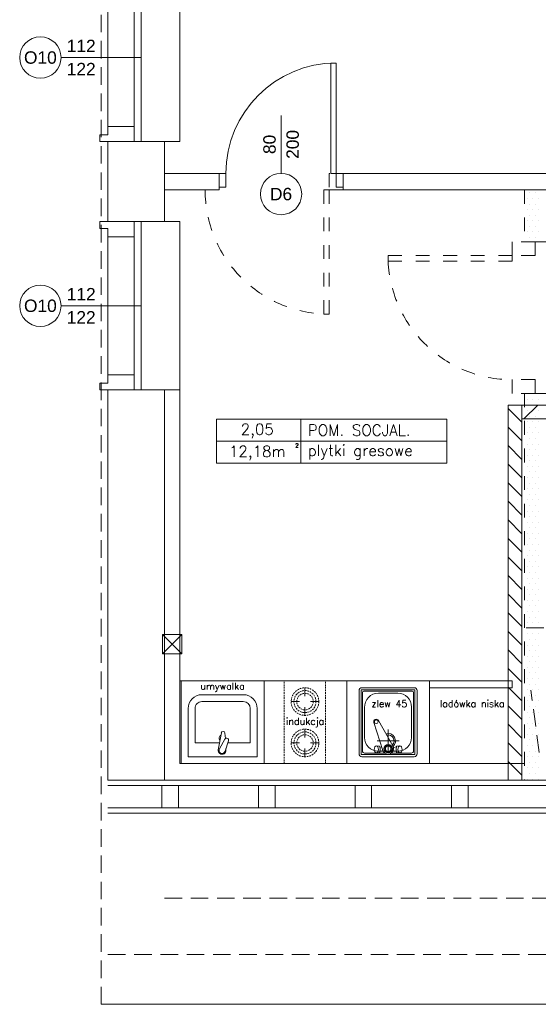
# Model space of a CAD drawing. Header units: millimetres. Extents: x -2274 to 12297, y -16157 to 26321.
# Tile 9 of 256: x -1769 to -1393, y -10157 to -9443. Entities that reach past the tile are written whole.
import ezdxf
from ezdxf.enums import TextEntityAlignment as Align

# ---------------------------------------------------------------- set-up
doc = ezdxf.new("R2010")
doc.units = ezdxf.units.MM
for name, pattern in [('4002', [2, 1, -1]), ('DASHED', [19.05, 12.7, -6.35]), ('HIDDEN', [0.375, 0.25, -0.125])]:
    doc.linetypes.add(name, pattern=pattern)
for name, color, linetype in [('-LI-WIDOK', 2, 'Continuous'), ('_drzwi łuk', 1, 'Continuous'), ('drzwi łuk', 1, 'Continuous'), ('PROJEKTOWANE', 5, 'Continuous')]:
    doc.layers.add(name, color=color, linetype=linetype)
for name, color, linetype, lineweight in [('-ŚCIANY DZIAŁOWE', 3, 'Continuous', 35), ('-ŚCIANY NOŚNE', 4, 'Continuous', 53), ('CIENKA - KRESKOWANIA', 254, 'Continuous', 0)]:
    doc.layers.add(name, color=color, linetype=linetype, lineweight=lineweight)
doc.layers.add('DO USU', color=7, linetype='Continuous', true_color=0x969696)
doc.styles.add('ARIAL', font='arial.ttf', dxfattribs={"height": 0.5})
doc.styles.add('SIMPLEX', font='simplex')

msp = doc.modelspace()

# ---------------------------------------------------------------- linework, layer by layer
at = {"layer": '-LI-WIDOK', "color": 253, "lineweight": 13}
for p, q in [((-1653, -9409.5), (-1653, -9531.5)), ((-1653, -9531.5), (-1664, -9531.5)), ((-1653, -9589.5), (-1664, -9589.5)), ((-1653, -9711.5), (-1653, -9589.5)), ((-1705, -9711.5), (-1664, -9711.5)), ((-1653, -9711.5), (-1664, -9711.5)), ((-1705, -9994.45), (-1242.45, -9994.45)), ((-1705, -9998.45), (-1242.45, -9998.45)), ((-1665.84, -10014.45), (-1665.84, -9998.45)), ((-1665.84, -9998.45), (-1653.84, -9998.45)), ((-1653.84, -9998.45), (-1653.84, -10014.45)), ((-1595.84, -10014.45), (-1595.84, -9998.45)), ((-1595.84, -9998.45), (-1583.84, -9998.45)), ((-1583.84, -9998.45), (-1583.84, -10014.45)), ((-1525.84, -10014.45), (-1525.84, -9998.45)), ((-1525.84, -9998.45), (-1513.84, -9998.45)), ((-1513.84, -9998.45), (-1513.84, -10014.45)), ((-1455.84, -10014.45), (-1455.84, -9998.45)), ((-1455.84, -9998.45), (-1443.84, -9998.45)), ((-1443.84, -9998.45), (-1443.84, -10014.45)), ((-1705, -10014.45), (-1096.86, -10014.45)), ((-1653.84, -10014.45), (-1665.84, -10014.45)), ((-1583.84, -10014.45), (-1595.84, -10014.45)), ((-1513.84, -10014.45), (-1525.84, -10014.45)), ((-1443.84, -10014.45), (-1455.84, -10014.45)), ((-1705, -10018.45), (-1100.86, -10018.45)), ((-1710, -10157), (0, -10157))]:
    msp.add_line(p, q, dxfattribs=at)
at = {"layer": '-LI-WIDOK', "color": 253, "linetype": 'DASHED', "lineweight": 13}
for p, q in [((-1664, -10080), (-46, -10080)), ((-1705, -10121), (-5, -10121))]:
    msp.add_line(p, q, dxfattribs=at)
at = {"layer": '-ŚCIANY DZIAŁOWE', "color": 253, "lineweight": 13}
for p, q in [((-1705, -9526.5), (-1705, -9520.5)), ((-1705, -9520.5), (-1686, -9520.5)), ((-1686, -9520.5), (-1686, -9531.5)), ((-1711, -9531.5), (-1711, -9526.5)), ((-1711, -9526.5), (-1705, -9526.5)), ((-1705, -9531.5), (-1711, -9531.5)), ((-1664, -9554.5), (-1624.48, -9554.5)), ((-1624.48, -9554.5), (-1624.48, -9566.5)), ((-1534.48, -9554.5), (-1313.25, -9554.5)), ((-1534.48, -9554.5), (-1534.48, -9566.5)), ((-1664, -9566.5), (-1624.48, -9566.5)), ((-1534.48, -9566.5), (-1313.25, -9566.5)), ((-1705, -9589.5), (-1711, -9589.5)), ((-1711, -9589.5), (-1711, -9594.5)), ((-1711, -9594.5), (-1705, -9594.5)), ((-1705, -9594.5), (-1705, -9600.5)), ((-1686, -9600.5), (-1686, -9589.5)), ((-1705, -9600.5), (-1686, -9600.5)), ((-1705, -9706.5), (-1705, -9700.5)), ((-1705, -9700.5), (-1686, -9700.5)), ((-1686, -9700.5), (-1686, -9711.5)), ((-1711, -9711.5), (-1711, -9706.5)), ((-1711, -9706.5), (-1705, -9706.5)), ((-1705, -9711.5), (-1711, -9711.5)), ((-1653, -9711.5), (-1653, -9982.5)), ((-1653, -9711.5), (-1653, -9957.5)), ((-1651.5, -9888.96), (-1665.5, -9888.96)), ((-1665.5, -9888.96), (-1665.5, -9902.96)), ((-1651.5, -9902.96), (-1651.5, -9888.96)), ((-1665.5, -9902.96), (-1651.5, -9902.96)), ((-1653, -9982.5), (-1402.85, -9982.5))]:
    msp.add_line(p, q, dxfattribs=at)
at = {"layer": '-ŚCIANY NOŚNE', "color": 253, "lineweight": 13}
for p, q in [((-1667, -9531.5), (-1705, -9531.5)), ((-1667, -9531.5), (-1705, -9531.5)), ((-1664, -9531.5), (-1705, -9531.5)), ((-1705, -9531.5), (-1705, -9589.5)), ((-1664, -9589.5), (-1664, -9531.5)), ((-1664, -9589.5), (-1705, -9589.5)), ((-1664, -9589.5), (-1705, -9589.5)), ((-1664, -9589.5), (-1705, -9589.5)), ((-1664, -9711.5), (-1705, -9711.5)), ((-1664, -9711.5), (-1705, -9711.5)), ((-1664, -9711.5), (-1705, -9711.5)), ((-1705, -9711.5), (-1705, -9994.45)), ((-1664, -9711.5), (-1664, -9994.45))]:
    msp.add_line(p, q, dxfattribs=at)
at = {"layer": '_drzwi łuk', "color": 253, "linetype": 'DASHED', "lineweight": 13}
msp.add_line((-1710, -10157), (-1710, -8964), dxfattribs=at)
at = {"layer": 'CIENKA - KRESKOWANIA', "color": 253, "linetype": 'DASHED', "lineweight": 13, "ltscale": 0.5}
for p, q in [((-1534.48, -9554.5), (-1544.48, -9554.5)), ((-1501.85, -9614.05), (-1501.85, -9618.05))]:
    msp.add_line(p, q, dxfattribs=at)
at = {"layer": 'DO USU', "color": 253, "linetype": '4002', "lineweight": 13, "ltscale": 10}
for p, q in [((-1544.48, -9554.5), (-1544.48, -9566.5)), ((-1548.48, -9656.5), (-1548.48, -9566.5)), ((-1548.48, -9566.5), (-1544.48, -9566.5)), ((-1544.48, -9566.5), (-1544.48, -9656.5)), ((-1534.48, -9566.5), (-1544.48, -9566.5)), ((-1402.85, -9566.5), (-1402.85, -9604.05)), ((-1395.35, -9604.05), (-1411.85, -9604.05)), ((-1411.85, -9614.05), (-1411.85, -9604.05)), ((-1386.35, -9604.05), (-1403.6, -9604.05)), ((-1395.35, -9614.05), (-1395.35, -9604.05)), ((-1411.85, -9614.05), (-1501.85, -9614.05)), ((-1395.35, -9614.05), (-1411.85, -9614.05)), ((-1411.85, -9618.05), (-1411.85, -9614.05)), ((-1501.85, -9618.05), (-1411.85, -9618.05)), ((-1544.48, -9656.5), (-1548.48, -9656.5)), ((-1395.35, -9704.05), (-1411.85, -9704.05)), ((-1411.85, -9704.05), (-1411.85, -9714.05)), ((-1395.35, -9714.05), (-1395.35, -9704.05)), ((-1395.35, -9714.05), (-1411.85, -9714.05)), ((-1386.35, -9714.05), (-1403.6, -9714.05)), ((-1402.85, -9714.05), (-1402.85, -9994.45))]:
    msp.add_line(p, q, dxfattribs=at)
at = {"layer": 'DO USU', "color": 253, "linetype": 'Continuous', "lineweight": 13, "ltscale": 10}
for p, q in [((-1401.11, -9572.66), (-1401.11, -9572.66)), ((-1399.09, -9568.61), (-1399.09, -9568.61)), ((-1397.07, -9572.66), (-1397.07, -9572.66)), ((-1395.04, -9568.61), (-1395.04, -9568.61)), ((-1393.02, -9572.66), (-1393.02, -9572.66)), ((-1401.11, -9580.76), (-1401.11, -9580.76)), ((-1399.09, -9576.71), (-1399.09, -9576.71)), ((-1397.07, -9580.76), (-1397.07, -9580.76)), ((-1395.04, -9576.71), (-1395.04, -9576.71)), ((-1393.02, -9580.76), (-1393.02, -9580.76)), ((-1399.09, -9584.81), (-1399.09, -9584.81)), ((-1395.04, -9584.81), (-1395.04, -9584.81)), ((-1401.11, -9588.85), (-1401.11, -9588.85)), ((-1399.09, -9592.9), (-1399.09, -9592.9)), ((-1397.07, -9588.85), (-1397.07, -9588.85)), ((-1395.04, -9592.9), (-1395.04, -9592.9)), ((-1393.02, -9588.85), (-1393.02, -9588.85)), ((-1401.11, -9596.95), (-1401.11, -9596.95)), ((-1399.09, -9601), (-1399.09, -9601)), ((-1397.07, -9596.95), (-1397.07, -9596.95)), ((-1395.04, -9601), (-1395.04, -9601)), ((-1393.02, -9596.95), (-1393.02, -9596.95)), ((-1399.09, -9714.35), (-1399.09, -9714.35)), ((-1395.04, -9714.35), (-1395.04, -9714.35)), ((-1401.11, -9718.39), (-1401.11, -9718.39)), ((-1399.09, -9722.44), (-1399.09, -9722.44)), ((-1397.07, -9718.39), (-1397.07, -9718.39)), ((-1395.04, -9722.44), (-1395.04, -9722.44)), ((-1393.02, -9718.39), (-1393.02, -9718.39)), ((-1401.11, -9726.49), (-1401.11, -9726.49)), ((-1399.09, -9730.54), (-1399.09, -9730.54)), ((-1397.07, -9726.49), (-1397.07, -9726.49)), ((-1395.04, -9730.54), (-1395.04, -9730.54)), ((-1393.02, -9726.49), (-1393.02, -9726.49)), ((-1401.11, -9734.59), (-1401.11, -9734.59)), ((-1397.07, -9734.59), (-1397.07, -9734.59)), ((-1393.02, -9734.59), (-1393.02, -9734.59)), ((-1401.11, -9742.68), (-1401.11, -9742.68)), ((-1399.09, -9738.63), (-1399.09, -9738.63)), ((-1397.07, -9742.68), (-1397.07, -9742.68)), ((-1395.04, -9738.63), (-1395.04, -9738.63)), ((-1393.02, -9742.68), (-1393.02, -9742.68)), ((-1401.11, -9750.78), (-1401.11, -9750.78)), ((-1399.09, -9746.73), (-1399.09, -9746.73)), ((-1397.07, -9750.78), (-1397.07, -9750.78)), ((-1395.04, -9746.73), (-1395.04, -9746.73)), ((-1393.02, -9750.78), (-1393.02, -9750.78)), ((-1401.11, -9758.87), (-1401.11, -9758.87)), ((-1399.09, -9754.83), (-1399.09, -9754.83)), ((-1397.07, -9758.87), (-1397.07, -9758.87)), ((-1395.04, -9754.83), (-1395.04, -9754.83)), ((-1393.02, -9758.87), (-1393.02, -9758.87)), ((-1399.09, -9762.92), (-1399.09, -9762.92)), ((-1395.04, -9762.92), (-1395.04, -9762.92)), ((-1401.11, -9766.97), (-1401.11, -9766.97)), ((-1399.09, -9771.02), (-1399.09, -9771.02)), ((-1397.07, -9766.97), (-1397.07, -9766.97)), ((-1395.04, -9771.02), (-1395.04, -9771.02)), ((-1393.02, -9766.97), (-1393.02, -9766.97)), ((-1401.11, -9775.07), (-1401.11, -9775.07)), ((-1399.09, -9779.12), (-1399.09, -9779.12)), ((-1397.07, -9775.07), (-1397.07, -9775.07)), ((-1395.04, -9779.12), (-1395.04, -9779.12)), ((-1393.02, -9775.07), (-1393.02, -9775.07)), ((-1401.11, -9783.16), (-1401.11, -9783.16)), ((-1399.09, -9787.21), (-1399.09, -9787.21)), ((-1397.07, -9783.16), (-1397.07, -9783.16)), ((-1395.04, -9787.21), (-1395.04, -9787.21)), ((-1393.02, -9783.16), (-1393.02, -9783.16)), ((-1401.11, -9791.26), (-1401.11, -9791.26)), ((-1397.07, -9791.26), (-1397.07, -9791.26)), ((-1393.02, -9791.26), (-1393.02, -9791.26)), ((-1401.11, -9799.36), (-1401.11, -9799.36)), ((-1399.09, -9795.31), (-1399.09, -9795.31)), ((-1397.07, -9799.36), (-1397.07, -9799.36)), ((-1395.04, -9795.31), (-1395.04, -9795.31)), ((-1393.02, -9799.36), (-1393.02, -9799.36)), ((-1401.11, -9807.45), (-1401.11, -9807.45)), ((-1399.09, -9803.4), (-1399.09, -9803.4)), ((-1397.07, -9807.45), (-1397.07, -9807.45)), ((-1395.04, -9803.4), (-1395.04, -9803.4)), ((-1393.02, -9807.45), (-1393.02, -9807.45)), ((-1401.11, -9815.55), (-1401.11, -9815.55)), ((-1399.09, -9811.5), (-1399.09, -9811.5)), ((-1397.07, -9815.55), (-1397.07, -9815.55)), ((-1395.04, -9811.5), (-1395.04, -9811.5)), ((-1393.02, -9815.55), (-1393.02, -9815.55)), ((-1401.11, -9823.64), (-1401.11, -9823.64)), ((-1399.09, -9819.6), (-1399.09, -9819.6)), ((-1397.07, -9823.64), (-1397.07, -9823.64)), ((-1395.04, -9819.6), (-1395.04, -9819.6)), ((-1393.02, -9823.64), (-1393.02, -9823.64)), ((-1399.09, -9827.69), (-1399.09, -9827.69)), ((-1395.04, -9827.69), (-1395.04, -9827.69)), ((-1401.11, -9831.74), (-1401.11, -9831.74)), ((-1399.09, -9835.79), (-1399.09, -9835.79)), ((-1397.07, -9831.74), (-1397.07, -9831.74)), ((-1395.04, -9835.79), (-1395.04, -9835.79)), ((-1393.02, -9831.74), (-1393.02, -9831.74)), ((-1401.11, -9839.84), (-1401.11, -9839.84)), ((-1399.09, -9843.89), (-1399.09, -9843.89)), ((-1397.07, -9839.84), (-1397.07, -9839.84)), ((-1395.04, -9843.89), (-1395.04, -9843.89)), ((-1393.02, -9839.84), (-1393.02, -9839.84)), ((-1401.11, -9847.93), (-1401.11, -9847.93)), ((-1399.09, -9851.98), (-1399.09, -9851.98)), ((-1397.07, -9847.93), (-1397.07, -9847.93)), ((-1395.04, -9851.98), (-1395.04, -9851.98)), ((-1393.02, -9847.93), (-1393.02, -9847.93)), ((-1401.11, -9856.03), (-1401.11, -9856.03)), ((-1397.07, -9856.03), (-1397.07, -9856.03)), ((-1393.02, -9856.03), (-1393.02, -9856.03)), ((-1401.11, -9864.13), (-1401.11, -9864.13)), ((-1399.09, -9860.08), (-1399.09, -9860.08)), ((-1397.07, -9864.13), (-1397.07, -9864.13)), ((-1395.04, -9860.08), (-1395.04, -9860.08)), ((-1393.02, -9864.13), (-1393.02, -9864.13)), ((-1401.11, -9872.22), (-1401.11, -9872.22)), ((-1399.09, -9868.17), (-1399.09, -9868.17)), ((-1397.07, -9872.22), (-1397.07, -9872.22)), ((-1395.04, -9868.17), (-1395.04, -9868.17)), ((-1393.02, -9872.22), (-1393.02, -9872.22)), ((-1401.11, -9880.32), (-1401.11, -9880.32)), ((-1399.09, -9876.27), (-1399.09, -9876.27)), ((-1397.07, -9880.32), (-1397.07, -9880.32)), ((-1395.04, -9876.27), (-1395.04, -9876.27)), ((-1393.02, -9880.32), (-1393.02, -9880.32)), ((-1399.09, -9884.37), (-1399.09, -9884.37)), ((-1395.04, -9884.37), (-1395.04, -9884.37)), ((-1401.11, -9888.41), (-1401.11, -9888.41)), ((-1399.09, -9892.46), (-1399.09, -9892.46)), ((-1397.07, -9888.41), (-1397.07, -9888.41)), ((-1395.04, -9892.46), (-1395.04, -9892.46)), ((-1393.02, -9888.41), (-1393.02, -9888.41)), ((-1401.11, -9896.51), (-1401.11, -9896.51)), ((-1399.09, -9900.56), (-1399.09, -9900.56)), ((-1397.07, -9896.51), (-1397.07, -9896.51)), ((-1395.04, -9900.56), (-1395.04, -9900.56)), ((-1393.02, -9896.51), (-1393.02, -9896.51)), ((-1401.11, -9904.61), (-1401.11, -9904.61)), ((-1399.09, -9908.66), (-1399.09, -9908.66)), ((-1397.07, -9904.61), (-1397.07, -9904.61)), ((-1395.04, -9908.66), (-1395.04, -9908.66)), ((-1393.02, -9904.61), (-1393.02, -9904.61)), ((-1401.11, -9912.7), (-1401.11, -9912.7)), ((-1397.07, -9912.7), (-1397.07, -9912.7)), ((-1393.02, -9912.7), (-1393.02, -9912.7)), ((-1401.11, -9920.8), (-1401.11, -9920.8)), ((-1399.09, -9916.75), (-1399.09, -9916.75)), ((-1397.07, -9920.8), (-1397.07, -9920.8)), ((-1395.04, -9916.75), (-1395.04, -9916.75)), ((-1393.02, -9920.8), (-1393.02, -9920.8)), ((-1401.11, -9928.9), (-1401.11, -9928.9)), ((-1399.09, -9924.85), (-1399.09, -9924.85)), ((-1397.07, -9928.9), (-1397.07, -9928.9)), ((-1395.04, -9924.85), (-1395.04, -9924.85)), ((-1393.02, -9928.9), (-1393.02, -9928.9)), ((-1401.11, -9936.99), (-1401.11, -9936.99)), ((-1399.09, -9932.94), (-1399.09, -9932.94)), ((-1397.07, -9936.99), (-1397.07, -9936.99)), ((-1395.04, -9932.94), (-1395.04, -9932.94)), ((-1393.02, -9936.99), (-1393.02, -9936.99)), ((-1399.09, -9941.04), (-1399.09, -9941.04)), ((-1395.04, -9941.04), (-1395.04, -9941.04)), ((-1401.11, -9945.09), (-1401.11, -9945.09)), ((-1399.09, -9949.14), (-1399.09, -9949.14)), ((-1397.07, -9945.09), (-1397.07, -9945.09)), ((-1395.04, -9949.14), (-1395.04, -9949.14)), ((-1393.02, -9945.09), (-1393.02, -9945.09)), ((-1401.11, -9953.18), (-1401.11, -9953.18)), ((-1399.09, -9957.23), (-1399.09, -9957.23)), ((-1397.07, -9953.18), (-1397.07, -9953.18)), ((-1395.04, -9957.23), (-1395.04, -9957.23)), ((-1393.02, -9953.18), (-1393.02, -9953.18)), ((-1401.11, -9961.28), (-1401.11, -9961.28)), ((-1399.09, -9965.33), (-1399.09, -9965.33)), ((-1397.07, -9961.28), (-1397.07, -9961.28)), ((-1395.04, -9965.33), (-1395.04, -9965.33)), ((-1393.02, -9961.28), (-1393.02, -9961.28)), ((-1401.11, -9969.38), (-1401.11, -9969.38)), ((-1399.09, -9973.43), (-1399.09, -9973.43)), ((-1397.07, -9969.38), (-1397.07, -9969.38)), ((-1395.04, -9973.43), (-1395.04, -9973.43)), ((-1393.02, -9969.38), (-1393.02, -9969.38)), ((-1401.11, -9977.47), (-1401.11, -9977.47)), ((-1397.07, -9977.47), (-1397.07, -9977.47)), ((-1393.02, -9977.47), (-1393.02, -9977.47)), ((-1401.11, -9985.57), (-1401.11, -9985.57)), ((-1399.09, -9981.52), (-1399.09, -9981.52)), ((-1397.07, -9985.57), (-1397.07, -9985.57)), ((-1395.04, -9981.52), (-1395.04, -9981.52)), ((-1393.02, -9985.57), (-1393.02, -9985.57)), ((-1401.11, -9993.67), (-1401.11, -9993.67)), ((-1399.09, -9989.62), (-1399.09, -9989.62)), ((-1397.07, -9993.67), (-1397.07, -9993.67)), ((-1395.04, -9989.62), (-1395.04, -9989.62)), ((-1393.02, -9993.67), (-1393.02, -9993.67))]:
    msp.add_line(p, q, dxfattribs=at)
at = {"layer": 'DO USU', "color": 253, "linetype": '4002', "lineweight": 13, "ltscale": 10}
for centre, start, end in [((-1544.48, -9566.5), 180, 267.4552), ((-1411.85, -9614.05), 182.5448, 270)]:
    msp.add_arc(centre, 90.09, start, end, dxfattribs=at)
at = {"layer": 'drzwi łuk', "color": 253, "lineweight": 13, "ltscale": 0.5}
for p, q in [((-1626.18, -9732.7), (-1459.17, -9732.7)), ((-1626.18, -9732.7), (-1626.18, -9764.7)), ((-1565.11, -9732.7), (-1565.11, -9764.7)), ((-1459.17, -9732.7), (-1459.17, -9764.7)), ((-1626.18, -9748.7), (-1459.17, -9748.7)), ((-1626.18, -9764.7), (-1459.17, -9764.7)), ((-1665.5, -9888.96), (-1651.5, -9902.96)), ((-1651.5, -9888.96), (-1665.5, -9902.96))]:
    msp.add_line(p, q, dxfattribs=at)
at = {"layer": 'PROJEKTOWANE', "color": 253, "lineweight": 13}
for p, q in [((-1681, -9531.5), (-1681, -9409.5)), ((-1705, -9520.5), (-1705, -9420.5)), ((-1686, -9520.5), (-1686, -9420.5)), ((-1681, -9470.5), (-1739, -9470.5)), ((-1539.48, -9474.5), (-1543.48, -9474.5)), ((-1543.48, -9474.5), (-1543.48, -9554.5)), ((-1539.48, -9554.5), (-1539.48, -9474.5)), ((-1579.48, -9554.5), (-1579.48, -9512.5)), ((-1624.48, -9554.5), (-1619.48, -9554.5)), ((-1624.48, -9564.5), (-1624.48, -9554.5)), ((-1619.48, -9554.5), (-1619.48, -9564.5)), ((-1543.48, -9554.5), (-1539.48, -9554.5)), ((-1539.48, -9554.5), (-1534.48, -9554.5)), ((-1539.48, -9564.5), (-1539.48, -9554.5)), ((-1534.48, -9554.5), (-1534.48, -9564.5)), ((-1619.48, -9564.5), (-1624.48, -9564.5)), ((-1534.48, -9564.5), (-1539.48, -9564.5)), ((-1681, -9589.5), (-1681, -9711.5)), ((-1705, -9600.5), (-1705, -9700.5)), ((-1686, -9600.5), (-1686, -9700.5)), ((-1681, -9650.5), (-1739, -9650.5)), ((-1414.85, -9722.5), (-1414.85, -9994.45)), ((-1404.85, -9722.5), (-1414.85, -9722.5)), ((-1404.35, -9722.5), (-1411.85, -9722.5)), ((-1386.35, -9722.5), (-1404.85, -9722.5)), ((-1404.85, -9722.5), (-1404.85, -9732.5)), ((-1404.85, -9994.45), (-1404.85, -9722.5)), ((-1404.85, -9732.5), (-1386.35, -9732.5)), ((-1653, -9922.5), (-1411.85, -9922.5)), ((-1651.85, -9982.5), (-1651.85, -9922.5)), ((-1591.85, -9982.5), (-1591.85, -9922.5)), ((-1531.85, -9982.5), (-1531.85, -9922.5)), ((-1471.85, -9982.5), (-1471.85, -9922.5)), ((-1471.85, -9982.5), (-1471.85, -9922.5)), ((-1411.85, -9922.5), (-1471.85, -9922.5)), ((-1471.85, -9922.5), (-1471.85, -9927.5)), ((-1411.85, -9927.5), (-1411.85, -9922.5)), ((-1562.14, -9927.5), (-1562.14, -9933.5)), ((-1522.95, -9975.44), (-1522.95, -9929.44)), ((-1521.45, -9975.44), (-1521.45, -9929.44)), ((-1482.88, -9927.44), (-1520.95, -9927.44)), ((-1482.88, -9928.94), (-1520.95, -9928.94)), ((-1484.38, -9929.94), (-1519.45, -9929.94)), ((-1482.38, -9975.44), (-1482.38, -9929.44)), ((-1480.88, -9975.44), (-1480.88, -9929.44)), ((-1471.85, -9927.5), (-1411.85, -9927.5)), ((-1606.85, -9932.5), (-1636.85, -9932.5)), ((-1606.85, -9937.5), (-1636.85, -9937.5)), ((-1572.14, -9937.5), (-1566.14, -9937.5)), ((-1552.14, -9937.5), (-1558.14, -9937.5)), ((-1520.45, -9973.99), (-1520.45, -9930.94)), ((-1494.92, -9931.44), (-1508.92, -9931.44)), ((-1483.38, -9973.99), (-1483.38, -9930.94)), ((-1646.85, -9977.5), (-1646.85, -9942.51)), ((-1641.85, -9967.5), (-1641.85, -9942.49)), ((-1601.85, -9967.5), (-1601.85, -9942.5)), ((-1596.85, -9977.5), (-1596.85, -9942.5)), ((-1562.14, -9947.5), (-1562.14, -9941.5)), ((-1518.92, -9963.44), (-1518.91, -9941.75)), ((-1484.92, -9963.44), (-1484.92, -9941.44)), ((-1484.92, -9963.44), (-1484.92, -9941.75)), ((-1508.9, -9951.21), (-1498.44, -9969.7)), ((-1562.14, -9957.5), (-1562.14, -9963.5)), ((-1512.2, -9952.67), (-1505.6, -9972.85)), ((-1501.92, -9974.23), (-1501.92, -9957.73)), ((-1622.79, -9960.19), (-1624.99, -9972.41)), ((-1620.16, -9964.74), (-1624.12, -9971.75)), ((-1620.22, -9960.31), (-1619.86, -9964.21)), ((-1617.61, -9965.87), (-1620.11, -9973.51)), ((-1493.96, -9965.98), (-1509.88, -9965.98)), ((-1624.11, -9967.5), (-1641.85, -9967.5)), ((-1619.47, -9971.54), (-1619.41, -9972.67)), ((-1601.85, -9967.5), (-1618.15, -9967.5)), ((-1572.14, -9967.5), (-1566.14, -9967.5)), ((-1562.14, -9977.5), (-1562.14, -9971.5)), ((-1552.14, -9967.5), (-1558.14, -9967.5)), ((-1510.43, -9969.64), (-1510.01, -9969.74)), ((-1510.43, -9969.64), (-1508.11, -9969.88)), ((-1508.92, -9973.44), (-1505.36, -9973.44)), ((-1507.95, -9970.22), (-1506.33, -9970.61)), ((-1507.84, -9973.74), (-1505.57, -9972.95)), ((-1498.33, -9973.44), (-1494.92, -9973.44)), ((-1495.85, -9973.74), (-1498.12, -9972.95)), ((-1495.74, -9970.22), (-1498.02, -9970.76)), ((-1493.26, -9969.64), (-1495.58, -9969.88)), ((-1493.26, -9969.64), (-1493.68, -9969.74)), ((-1596.85, -9977.5), (-1646.85, -9977.5)), ((-1520.95, -9975.94), (-1482.88, -9975.94)), ((-1520.95, -9977.44), (-1482.88, -9977.44)), ((-1518.27, -9974.94), (-1504.04, -9974.94)), ((-1510.43, -9974.62), (-1508.1, -9974.35)), ((-1510.43, -9974.62), (-1509.83, -9974.42)), ((-1499.65, -9974.94), (-1485.57, -9974.94)), ((-1493.26, -9974.62), (-1495.59, -9974.35)), ((-1493.26, -9974.62), (-1493.86, -9974.42)), ((-1414.85, -9994.45), (-1404.85, -9994.45))]:
    msp.add_line(p, q, dxfattribs=at)
at = {"layer": 'PROJEKTOWANE', "color": 253, "linetype": 'Continuous', "lineweight": 13}
for p, q in [((-1393.4, -9722.5), (-1403.4, -9732.5)), ((-1414.85, -9724.95), (-1404.85, -9734.95)), ((-1414.85, -9738.42), (-1404.85, -9748.42)), ((-1414.85, -9751.89), (-1404.85, -9761.89)), ((-1414.85, -9765.36), (-1404.85, -9775.36)), ((-1414.85, -9778.83), (-1404.85, -9788.83)), ((-1414.85, -9792.3), (-1404.85, -9802.3)), ((-1414.85, -9805.77), (-1404.85, -9815.77)), ((-1414.85, -9819.24), (-1404.85, -9829.24)), ((-1414.85, -9832.71), (-1404.85, -9842.71)), ((-1414.85, -9846.18), (-1404.85, -9856.18)), ((-1414.85, -9859.65), (-1404.85, -9869.65)), ((-1414.85, -9873.12), (-1404.85, -9883.12)), ((-1414.85, -9886.59), (-1404.85, -9896.59)), ((-1414.85, -9900.07), (-1404.85, -9910.07)), ((-1414.85, -9913.54), (-1404.85, -9923.54)), ((-1414.85, -9927.01), (-1404.85, -9937.01)), ((-1414.85, -9940.48), (-1404.85, -9950.48)), ((-1414.85, -9953.95), (-1404.85, -9963.95)), ((-1414.85, -9967.42), (-1404.85, -9977.42)), ((-1414.85, -9980.89), (-1404.85, -9990.89)), ((-1414.85, -9994.36), (-1414.76, -9994.45))]:
    msp.add_line(p, q, dxfattribs=at)
at = {"layer": 'PROJEKTOWANE', "color": 253, "linetype": 'DASHED', "lineweight": 13}
for p, q in [((-1312.85, -9883.96), (-1406.85, -9883.96)), ((-1392.35, -9974.45), (-1398.35, -9929.21))]:
    msp.add_line(p, q, dxfattribs=at)
at = {"layer": 'PROJEKTOWANE', "color": 253, "linetype": 'HIDDEN', "lineweight": 13, "ltscale": 5}
for p, q in [((-1577.14, -9982.5), (-1577.14, -9922.5)), ((-1547.14, -9982.5), (-1547.14, -9922.5))]:
    msp.add_line(p, q, dxfattribs=at)
at = {"layer": 'PROJEKTOWANE', "color": 253, "lineweight": 13}
for centre, radius in [((-1754, -9470.5), 15), ((-1579.48, -9569.5), 15), ((-1754, -9650.5), 15), ((-1510.47, -9952.12), 1.3), ((-1501.85, -9971.67), 3.08), ((-1501.85, -9971.67), 2.43), ((-1501.85, -9971.67), 2.01)]:
    msp.add_circle(centre, radius, dxfattribs=at)
at = {"layer": 'PROJEKTOWANE', "color": 253, "linetype": 'HIDDEN', "lineweight": 13, "ltscale": 5}
for centre, radius in [((-1562.14, -9937.5), 10), ((-1562.14, -9937.5), 8), ((-1562.14, -9937.5), 6), ((-1562.14, -9967.5), 10), ((-1562.14, -9967.5), 8), ((-1562.14, -9967.5), 6)]:
    msp.add_circle(centre, radius, dxfattribs=at)
at = {"layer": 'PROJEKTOWANE', "color": 253, "lineweight": 13}
for centre, radius, start, end in [((-1539.48, -9554.5), 80, 90, 180), ((-1520.95, -9929.44), 2, 90, 180), ((-1520.95, -9929.44), 0.5, 90, 180), ((-1519.45, -9930.94), 1, 90, 180), ((-1484.38, -9930.94), 1, 0, 90), ((-1482.88, -9929.44), 2, 0, 90), ((-1482.88, -9929.44), 0.5, 0, 90), ((-1636.85, -9942.5), 10, 89.99996, 180.04993), ((-1636.85, -9942.5), 5, 89.99996, 180.07063), ((-1606.85, -9942.5), 10, 359.99996, 89.99996), ((-1606.85, -9942.5), 5, 359.99996, 89.99996), ((-1508.92, -9941.44), 10, 90, 181.77961), ((-1494.92, -9941.44), 10, 0, 90), ((-1510.47, -9952.12), 1.82, 30.1275, 197.45944), ((-1621.51, -9960.4), 1.3, 3.69368, 171.02562), ((-1621.85, -9964.02), 2.5, 119.78052, 219.80397), ((-1618.94, -9965.43), 1.4, 341.89908, 150.51398), ((-1508.92, -9963.44), 10, 180, 270), ((-1501.92, -9965.98), 5.37, 312.3359, 106.63614), ((-1501.92, -9965.98), 4.37, 315.34571, 103.62633), ((-1494.92, -9963.44), 10, 270, 0), ((-1622.22, -9972.85), 2.81, 171.02562, 3.69368), ((-1622.22, -9972.85), 2.2, 149.8725, 342.54056), ((-1501.85, -9971.67), 3.94, 197.45944, 30.1275), ((-1520.95, -9975.44), 2, 180, 270), ((-1520.95, -9975.44), 0.5, 180, 270), ((-1518.27, -9971.94), 3, 223.22665, 270), ((-1485.57, -9971.94), 3, 270, 316.77335), ((-1482.88, -9975.44), 2, 270, 0), ((-1482.88, -9975.44), 0.5, 270, 0)]:
    msp.add_arc(centre, radius, start, end, dxfattribs=at)
at = {"layer": 'PROJEKTOWANE', "color": 253, "lineweight": 13, "extrusion": (0, 0, -1)}
msp.add_ellipse((-1510.43, -9972.13), major_axis=(0, -2.49), ratio=0.600576, dxfattribs=at)
at = {"layer": 'PROJEKTOWANE', "color": 253, "lineweight": 13}
msp.add_ellipse((-1493.26, -9972.13), major_axis=(0, 2.49), ratio=0.600576, start_param=3.141593, end_param=9.424778, dxfattribs=at)
for points in [[(-1508.11, -9969.88), (-1508.09, -9969.9), (-1507.96, -9970.19), (-1507.67, -9971.04), (-1507.6, -9971.58), (-1507.6, -9972.67), (-1507.67, -9973.22), (-1507.96, -9974.07), (-1507.93, -9974.08), (-1508.1, -9974.35)], [(-1495.58, -9969.88), (-1495.61, -9969.9), (-1495.73, -9970.19), (-1496.02, -9971.04), (-1496.09, -9971.58), (-1496.09, -9972.67), (-1496.02, -9973.22), (-1495.73, -9974.07), (-1495.76, -9974.08), (-1495.59, -9974.35)]]:
    msp.add_open_spline(points, degree=3, knots=[3.912089, 3.912089, 3.912089, 3.912089, 4.18879, 4.18879, 4.712389, 4.712389, 5.235988, 5.235988, 5.512689, 5.512689, 5.512689, 5.512689], dxfattribs=at)

# ---------------------------------------------------------------- texts
at = {"layer": '-LI-WIDOK', "color": 253, "lineweight": 13, "style": 'SIMPLEX'}
for s, height, p in [('2,05', 8, (-1596.72, -9740.06)), ('12,18m', 8, (-1596.72, -9756.06)), ('2', 3, (-1567.96, -9751.86))]:
    msp.add_text(s, height=height, dxfattribs=at).set_placement(p, align=Align.MIDDLE_CENTER)
for s, p in [('POM.', (-1560.11, -9744.7)), ('SOCJAL.', (-1528.11, -9744.7))]:
    msp.add_text(s, height=8, dxfattribs=at).set_placement(p)
at = {"layer": 'PROJEKTOWANE', "color": 253, "lineweight": 13, "style": 'ARIAL'}
for s, p in [('112', (-1724.4, -9462.1)), ('O10', (-1754, -9470.5)), ('122', (-1724.4, -9478.88)), ('D6', (-1579.48, -9569.5)), ('112', (-1724.4, -9642.1)), ('O10', (-1754, -9650.5)), ('122', (-1724.4, -9658.88))]:
    msp.add_text(s, height=9, dxfattribs=at).set_placement(p, align=Align.MIDDLE_CENTER)
for s, p in [('80', (-1587.88, -9533.5)), ('200', (-1571.1, -9533.5))]:
    msp.add_text(s, height=9, rotation=90, dxfattribs=at).set_placement(p, align=Align.MIDDLE_CENTER)
at = {"layer": 'PROJEKTOWANE', "color": 253, "lineweight": 13, "style": 'SIMPLEX'}
msp.add_text('plytki gresowe', height=8, dxfattribs=at).set_placement((-1560.11, -9759.37))
for s, p in [('umywalka', (-1621.85, -9927.16)), ('zlew 45', (-1500.92, -9938.97)), ('lodówka niska', (-1440.85, -9938.97)), ('indukcja', (-1562.01, -9952.5))]:
    msp.add_text(s, height=5, dxfattribs=at).set_placement(p, align=Align.MIDDLE)

doc.saveas('drawing.dxf')
